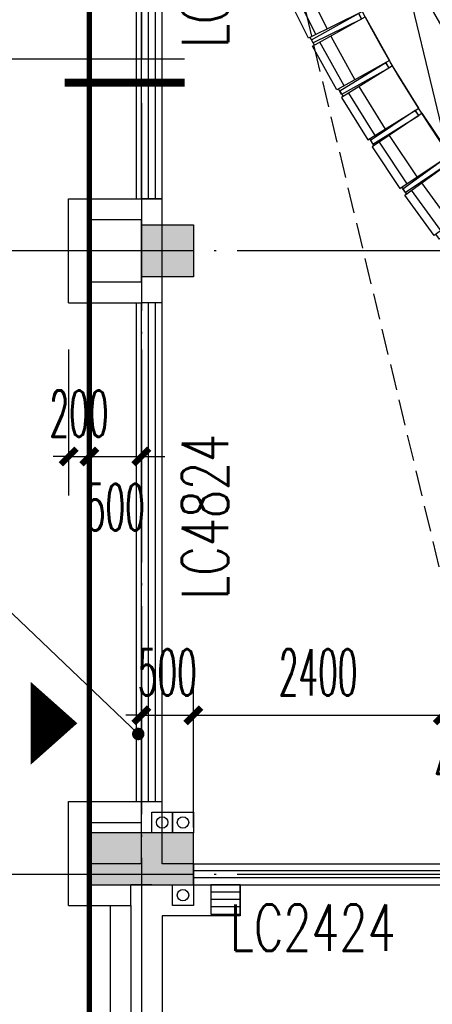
# Model space of a CAD drawing. Extents: x 1779708 to 7299578, y -1121471 to 88434.
# Tile 98 of 100: x 4322397 to 4326366, y -1035993 to -1026521. Entities that reach past the tile are written whole.
import ezdxf

# ---------------------------------------------------------------- set-up
doc = ezdxf.new("R2010")
doc.units = 0
doc.header["$LTSCALE"] = 1000
doc.header["$MEASUREMENT"] = 0
doc.linetypes.add('DASH', pattern=[0.35, 0.25, -0.1])
doc.linetypes.add('DOTE', pattern=[2.42, 2, -0.2, 0.02, -0.2])
doc.layers.get('0').update_dxf_attribs({"linetype": 'CONTINUOUS'})
doc.layers.get('Defpoints').update_dxf_attribs({"linetype": 'CONTINUOUS'})
for name, color, linetype in [('11111111111111111111111111111', 50, 'DASH'), ('6', 9, 'CONTINUOUS'), ('DIM_IDEN', 3, 'CONTINUOUS'), ('DIM_LEAD', 3, 'CONTINUOUS'), ('DIM_污水', 3, 'CONTINUOUS'), ('DOTE', 1, 'DOTE'), ('EQUIP_地漏', 7, 'CONTINUOUS'), ('FUR', 9, 'CONTINUOUS'), ('GGSignatureLayer', 7, 'CONTINUOUS'), ('P_PS_DIM', 1, 'CONTINUOUS'), ('PUB_DIM', 3, 'CONTINUOUS'), ('PUB_TEXT', 7, 'CONTINUOUS'), ('S-疏散线', 6, 'CONTINUOUS'), ('WALL', 255, 'CONTINUOUS'), ('WINDOW', 2, 'CONTINUOUS'), ('WINDOW_TEXT', 7, 'CONTINUOUS'), ('墙柱', 2, 'CONTINUOUS'), ('室外构件', 4, 'CONTINUOUS'), ('建筑', 31, 'CONTINUOUS'), ('栏杆', 6, 'CONTINUOUS'), ('看线', 3, 'CONTINUOUS')]:
    doc.layers.add(name, color=color, linetype=linetype)
doc.styles.add('_TCH_DIM', font='SIMPLEX.shx', dxfattribs={"width": 0.7, "bigfont": 'GBCBIG.shx'})
doc.styles.add('_TCH_DIM_T3', font='SIMPLEX.shx', dxfattribs={"width": 0.494118, "bigfont": 'GBCBIG.shx'})
doc.styles.add('_TCH_WINDOW', font='SIMPLEX', dxfattribs={"height": 3.5, "bigfont": 'GBCBIG'})
doc.dimstyles.new('_TCH_ARCH&&150', dxfattribs={"dimtxt": 446.25, "dimasz": 150, "dimexe": 375, "dimexo": 450, "dimgap": 189.375, "dimtad": 1, "dimdec": 0, "dimzin": 0, "dimdsep": 46, "dimtxsty": '_TCH_DIM_T3', "dimblk": 'ARCHTICK', "dimcen": 0.09, "dimdle": 225, "dimclrt": 7, "dimazin": 2, "dimtfac": 1, "dimtdec": 0, "dimtix": 1, "dimtmove": 2, "dimatfit": 3, "dimfxl": 250, "dimtolj": 1, "dimtzin": 0, "dimarcsym": 0})

# ---------------------------------------------------------------- blocks, each defined once
blk = doc.blocks.new('A$C159220C3')
at = {"layer": 'DOTE'}
for p, q in [((9200, 149200), (9200, 7200)), ((9700, 149200), (9700, 7200)), ((34400, 41300), (7200, 41300)), ((34400, 35300), (7200, 35300))]:
    blk.add_line(p, q, dxfattribs=at)
blk = doc.blocks.new('A$C03912FE3')
at = {"layer": '6'}
for p, q in [((540, 600), (20, 600)), ((20, 600), (20, 540)), ((540, 540), (540, 600)), ((0, 540), (0, 60)), ((580, 540), (0, 540)), ((80, 540), (80, 60)), ((200, 60), (200, 540)), ((580, 60), (580, 540)), ((0, 60), (580, 60)), ((20, 60), (20, 0)), ((20, 0), (540, 0)), ((540, 0), (540, 60))]:
    blk.add_line(p, q, dxfattribs=at)
blk = doc.blocks.new('JAKAKAGAG')
at = {"layer": '6', "color": 9}
for p, rotation in [((4326065.8, -955526.8), 324.0220936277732), ((4325184.9, -956962.4), 330.9369286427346), ((4324935.3, -957470.7), 333.7108858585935)]:
    blk.add_blockref('A$C03912FE3', p, dxfattribs=dict(at, rotation=rotation))
at = {"layer": '6', "color": 9, "xscale": -1}
for p, rotation in [((4326088.3, -955493.2), 146.0925325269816), ((4325776.2, -955957.6), 148.1629714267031)]:
    blk.add_blockref('A$C03912FE3', p, dxfattribs=dict(at, rotation=rotation))
blk = doc.blocks.new('a1')
at = {"layer": '11111111111111111111111111111'}
for p, q in [((59122, 49135.6), (59122, 48935.6)), ((59322, 49135.6), (59122, 49135.6)), ((59322, 48935.6), (59322, 49135.6)), ((59122, 48935.6), (59322, 48935.6))]:
    blk.add_line(p, q, dxfattribs=at)
blk = doc.blocks.new('$TwtSys$00000137')
at = {"color": 7}
for p, q in [((-46.875, -93.75), (-46.875, 93.75)), ((0, -93.75), (0, 93.75)), ((46.875, -93.75), (46.875, 93.75))]:
    blk.add_line(p, q, dxfattribs=at)
blk.add_lwpolyline([(-93.75, -93.75), (93.75, -93.75), (93.75, 93.75), (-93.75, 93.75)], close=True, dxfattribs=at)
blk = doc.blocks.new('$WINLIB2D$00000001')
at = {"color": 0}
for points in [[(-0.5, 0.5), (-0.5, -0.5)], [(-0.5, 0.5), (0.5, 0.5)], [(0.5, -0.5), (0.5, 0.5)], [(0.5, 0.1667), (-0.5, 0.1667)], [(0.5, -0.1667), (-0.5, -0.1667)], [(-0.5, -0.5), (0.5, -0.5)]]:
    blk.add_lwpolyline(points, dxfattribs=at)
blk = doc.blocks.new('_ArchTick')
at = {"color": 0, "linetype": 'ByBlock', "const_width": 0.4}
blk.add_lwpolyline([(-0.5, -0.5), (0.5, 0.5)], dxfattribs=at)
blk = doc.blocks.new('*D5344')
at = {"layer": 'Defpoints', "color": 0, "transparency": 16777216}
for p in [(4324067.1, -1033213), (4323567.1, -1034743.3), (4324067.1, -1034743.3)]:
    blk.add_point(p, dxfattribs=at)
at = {"layer": 'PUB_DIM', "color": 0, "lineweight": -2, "transparency": 16777216}
for p, q in [((4323567.1, -1034293.3), (4323567.1, -1032838)), ((4324067.1, -1034293.3), (4324067.1, -1032838)), ((4323567.1, -1033213), (4323417.1, -1033213)), ((4323567.1, -1033213), (4324067.1, -1033213)), ((4324067.1, -1033213), (4324217.1, -1033213))]:
    blk.add_line(p, q, dxfattribs=at)
at = {"layer": 'PUB_DIM', "color": 0, "lineweight": -2, "transparency": 16777216, "xscale": 150, "yscale": 150, "zscale": 150}
blk.add_blockref('_ArchTick', (4323567.1, -1033213), dxfattribs=at)
at = {"layer": 'PUB_DIM', "color": 0, "lineweight": -2, "transparency": 16777216, "xscale": 150, "yscale": 150, "zscale": 150, "rotation": 180}
blk.add_blockref('_ArchTick', (4324067.1, -1033213), dxfattribs=at)
at = {"layer": 'PUB_DIM', "color": 7, "transparency": 16777216, "insert": (4323817.1, -1032800.5), "char_height": 446.25, "attachment_point": 5, "style": '_TCH_DIM_T3'}
blk.add_mtext('\\A1;500', dxfattribs=at)
blk = doc.blocks.new('*D5345')
at = {"layer": 'Defpoints', "color": 0, "transparency": 16777216}
for p in [(4326467.1, -1033213), (4324067.1, -1034743.3), (4326467.1, -1034743.3)]:
    blk.add_point(p, dxfattribs=at)
at = {"layer": 'PUB_DIM', "color": 0, "lineweight": -2, "transparency": 16777216}
for p, q in [((4324067.1, -1034293.3), (4324067.1, -1032838)), ((4326467.1, -1034293.3), (4326467.1, -1032838)), ((4323842.1, -1033213), (4326692.1, -1033213))]:
    blk.add_line(p, q, dxfattribs=at)
at = {"layer": 'PUB_DIM', "color": 0, "lineweight": -2, "transparency": 16777216, "xscale": 150, "yscale": 150, "zscale": 150, "rotation": 180}
blk.add_blockref('_ArchTick', (4324067.1, -1033213), dxfattribs=at)
at = {"layer": 'PUB_DIM', "color": 0, "lineweight": -2, "transparency": 16777216, "xscale": 150, "yscale": 150, "zscale": 150}
blk.add_blockref('_ArchTick', (4326467.1, -1033213), dxfattribs=at)
at = {"layer": 'PUB_DIM', "color": 7, "transparency": 16777216, "insert": (4325267.1, -1032800.5), "char_height": 446.25, "attachment_point": 5, "style": '_TCH_DIM_T3'}
blk.add_mtext('\\A1;2400', dxfattribs=at)
blk = doc.blocks.new('*D5346')
at = {"layer": 'Defpoints', "color": 0, "transparency": 16777216}
for p in [(4326867.1, -1033213), (4326467.1, -1034743.3), (4326867.1, -1034743.3)]:
    blk.add_point(p, dxfattribs=at)
at = {"layer": 'PUB_DIM', "color": 0, "lineweight": -2, "transparency": 16777216}
for p, q in [((4326467.1, -1034293.3), (4326467.1, -1032838)), ((4326867.1, -1034293.3), (4326867.1, -1032838)), ((4326242.1, -1033213), (4327092.1, -1033213))]:
    blk.add_line(p, q, dxfattribs=at)
at = {"layer": 'PUB_DIM', "color": 0, "lineweight": -2, "transparency": 16777216, "xscale": 150, "yscale": 150, "zscale": 150, "rotation": 180}
blk.add_blockref('_ArchTick', (4326467.1, -1033213), dxfattribs=at)
at = {"layer": 'PUB_DIM', "color": 0, "lineweight": -2, "transparency": 16777216, "xscale": 150, "yscale": 150, "zscale": 150}
blk.add_blockref('_ArchTick', (4326867.1, -1033213), dxfattribs=at)
at = {"layer": 'PUB_DIM', "color": 7, "transparency": 16777216, "insert": (4326667.1, -1033700.5), "char_height": 446.25, "attachment_point": 5, "style": '_TCH_DIM_T3'}
blk.add_mtext('\\A1;400', dxfattribs=at)
blk = doc.blocks.new('*D5407')
at = {"layer": 'Defpoints', "color": 0, "transparency": 16777216}
for p in [(4322867.1, -1029243.3), (4323067.1, -1029243.3), (4323067.1, -1030723.3)]:
    blk.add_point(p, dxfattribs=at)
at = {"layer": 'PUB_DIM', "color": 0, "lineweight": -2, "transparency": 16777216}
for p, q in [((4322867.1, -1029693.3), (4322867.1, -1031098.3)), ((4323067.1, -1029693.3), (4323067.1, -1031098.3)), ((4322867.1, -1030723.3), (4322717.1, -1030723.3)), ((4322867.1, -1030723.3), (4323067.1, -1030723.3)), ((4323067.1, -1030723.3), (4323217.1, -1030723.3))]:
    blk.add_line(p, q, dxfattribs=at)
at = {"layer": 'PUB_DIM', "color": 0, "lineweight": -2, "transparency": 16777216, "xscale": 150, "yscale": 150, "zscale": 150}
blk.add_blockref('_ArchTick', (4322867.1, -1030723.3), dxfattribs=at)
at = {"layer": 'PUB_DIM', "color": 0, "lineweight": -2, "transparency": 16777216, "xscale": 150, "yscale": 150, "zscale": 150, "rotation": 180}
blk.add_blockref('_ArchTick', (4323067.1, -1030723.3), dxfattribs=at)
at = {"layer": 'PUB_DIM', "color": 7, "transparency": 16777216, "insert": (4322967.1, -1030310.8), "char_height": 446.25, "attachment_point": 5, "style": '_TCH_DIM_T3'}
blk.add_mtext('\\A1;200', dxfattribs=at)
blk = doc.blocks.new('*D5408')
at = {"layer": 'Defpoints', "color": 0, "transparency": 16777216}
for p in [(4323067.1, -1029243.3), (4323567.1, -1029243.3), (4323567.1, -1030723.3)]:
    blk.add_point(p, dxfattribs=at)
at = {"layer": 'PUB_DIM', "color": 0, "lineweight": -2, "transparency": 16777216}
for p, q in [((4323067.1, -1029693.3), (4323067.1, -1031098.3)), ((4323567.1, -1029693.3), (4323567.1, -1031098.3)), ((4322842.1, -1030723.3), (4323792.1, -1030723.3))]:
    blk.add_line(p, q, dxfattribs=at)
at = {"layer": 'PUB_DIM', "color": 0, "lineweight": -2, "transparency": 16777216, "xscale": 150, "yscale": 150, "zscale": 150, "rotation": 180}
blk.add_blockref('_ArchTick', (4323067.1, -1030723.3), dxfattribs=at)
at = {"layer": 'PUB_DIM', "color": 0, "lineweight": -2, "transparency": 16777216, "xscale": 150, "yscale": 150, "zscale": 150}
blk.add_blockref('_ArchTick', (4323567.1, -1030723.3), dxfattribs=at)
at = {"layer": 'PUB_DIM', "color": 7, "transparency": 16777216, "insert": (4323317.1, -1031210.8), "char_height": 446.25, "attachment_point": 5, "style": '_TCH_DIM_T3'}
blk.add_mtext('\\A1;500', dxfattribs=at)

msp = doc.modelspace()

# ---------------------------------------------------------------- hatches: boundary and pattern name
at = {"layer": '墙柱'}
h = msp.add_hatch(color=256, dxfattribs=at)
h.paths.add_polyline_path([(4323067.1, -1009843.3), (4324067.1, -1009843.3), (4324067.1, -1010343.3), (4323067.1, -1010343.3)])
h.paths.add_polyline_path([(4323067.1, -1016093.3), (4324067.1, -1016093.3), (4324067.1, -1016593.3), (4323067.1, -1016593.3)])
h.paths.add_polyline_path([(4323067.1, -1022643.3), (4324067.1, -1022643.3), (4324067.1, -1023143.3), (4323067.1, -1023143.3)])
h.paths.add_polyline_path([(4397967.1, -1051543.3), (4398667.1, -1051543.3), (4398667.1, -1051043.3), (4397967.1, -1051043.3)])
h.paths.add_polyline_path([(4347917.1, -1019143.3), (4348617.1, -1019143.3), (4348617.1, -1019643.3), (4347917.1, -1019643.3)])
h.paths.add_polyline_path([(4389917.1, -1051543.3), (4390617.1, -1051543.3), (4390617.1, -1051043.3), (4389917.1, -1051043.3)])
h.paths.add_polyline_path([(4347917.1, -1051543.3), (4348617.1, -1051543.3), (4348617.1, -1051043.3), (4347917.1, -1051043.3)])
h.paths.add_polyline_path([(4323567.1, -1028493.3), (4324067.1, -1028493.3), (4324067.1, -1028993.3), (4323567.1, -1028993.3)])
h.paths.add_polyline_path([(4350197.1, -1045743.3), (4350197.1, -1045443.3), (4349297.1, -1045443.3), (4349297.1, -1045743.3)])
h.paths.add_polyline_path([(4377567.1, -1060843.3), (4378067.1, -1060843.3), (4378067.1, -1060343.3), (4377567.1, -1060343.3)])
h.paths.add_polyline_path([(4339667.1, -1009843.3), (4340167.1, -1009843.3), (4340167.1, -1010343.3), (4339667.1, -1010343.3)])
h.paths.add_polyline_path([(4347967.1, -1009843.3), (4348567.1, -1009843.3), (4348567.1, -1010343.3), (4347967.1, -1010343.3)])
h.paths.add_polyline_path([(4365067.1, -1019043.3), (4365667.1, -1019043.3), (4365667.1, -1019643.3), (4365067.1, -1019643.3)])
h.paths.add_polyline_path([(4381567.1, -1027843.3), (4382167.1, -1027843.3), (4382167.1, -1028443.3), (4381567.1, -1028443.3)])
h.paths.add_polyline_path([(4336067.1, -1015993.3), (4336567.1, -1015993.3), (4336567.1, -1016693.3), (4336067.1, -1016693.3)])
h.paths.add_polyline_path([(4389767.1, -1023743.3), (4390267.1, -1023743.3), (4390267.1, -1024243.3), (4389767.1, -1024243.3)])
h.paths.add_polyline_path([(4339567.1, -1048043.3), (4340167.1, -1048043.3), (4340167.1, -1047543.3), (4339567.1, -1047543.3)])
h.paths.add_polyline_path([(4343767.1, -1041443.3), (4344267.1, -1041443.3), (4344267.1, -1040943.3), (4343767.1, -1040943.3)])
h.paths.add_polyline_path([(4343767.1, -1034843.3), (4344267.1, -1034843.3), (4344267.1, -1034343.3), (4343767.1, -1034343.3)])
h.paths.add_polyline_path([(4336067.1, -1029093.3), (4336567.1, -1029093.3), (4336567.1, -1028393.3), (4336067.1, -1028393.3)])
h.paths.add_polyline_path([(4343767.1, -1022643.3), (4344267.1, -1022643.3), (4344267.1, -1023143.3), (4343767.1, -1023143.3)])
h.paths.add_polyline_path([(4336067.1, -1009843.3), (4336567.1, -1009843.3), (4336567.1, -1010343.3), (4336067.1, -1010343.3)])
h.paths.add_polyline_path([(4377967.1, -1036343.3), (4377467.1, -1036343.3), (4377467.1, -1035843.3), (4377967.1, -1035843.3)])
h.paths.add_polyline_path([(4397967.1, -1019143.3), (4398667.1, -1019143.3), (4398667.1, -1019643.3), (4397967.1, -1019643.3)])
h.paths.add_polyline_path([(4331467.1, -1048043.3), (4331967.1, -1048043.3), (4331967.1, -1047543.3), (4331467.1, -1047543.3)])
h.paths.add_polyline_path([(4389917.1, -1036443.3), (4390617.1, -1036443.3), (4390617.1, -1035843.3), (4389917.1, -1035843.3)])
h.paths.add_polyline_path([(4397967.1, -1035843.3), (4398667.1, -1035843.3), (4398667.1, -1036443.3), (4397967.1, -1036443.3)])
h.paths.add_polyline_path([(4381567.1, -1035843.3), (4382167.1, -1035843.3), (4382167.1, -1036443.3), (4381567.1, -1036443.3)])
h.paths.add_polyline_path([(4389767.1, -1027943.3), (4390267.1, -1027943.3), (4390267.1, -1028443.3), (4389767.1, -1028443.3)])
h.paths.add_polyline_path([(4377467.1, -1027943.3), (4377967.1, -1027943.3), (4377967.1, -1028443.3), (4377467.1, -1028443.3)])
h.paths.add_polyline_path([(4373217.1, -1048043.3), (4373717.1, -1048043.3), (4373717.1, -1047543.3), (4373217.1, -1047543.3)])
h.paths.add_polyline_path([(4369267.1, -1009843.3), (4369767.1, -1009843.3), (4369767.1, -1010343.3), (4369267.1, -1010343.3)])
h.paths.add_polyline_path([(4365567.1, -1022643.3), (4365067.1, -1022643.3), (4365067.1, -1023143.3), (4365567.1, -1023143.3)])
h.paths.add_polyline_path([(4365567.1, -1009843.3), (4365067.1, -1009843.3), (4365067.1, -1010343.3), (4365567.1, -1010343.3)])
h.paths.add_polyline_path([(4347967.1, -1022643.3), (4348467.1, -1022643.3), (4348467.1, -1023143.3), (4347967.1, -1023143.3)])
h.paths.add_polyline_path([(4343767.1, -1028993.3), (4344267.1, -1028993.3), (4344267.1, -1028493.3), (4343767.1, -1028493.3)])
h.paths.add_polyline_path([(4336067.1, -1023343.3), (4336567.1, -1023343.3), (4336567.1, -1022643.3), (4336067.1, -1022643.3)])
h.paths.add_polyline_path([(4339567.1, -1034843.3), (4340167.1, -1034843.3), (4340167.1, -1034343.3), (4339567.1, -1034343.3)])
h.paths.add_polyline_path([(4331167.1, -1034843.3), (4331767.1, -1034843.3), (4331767.1, -1034343.3), (4331167.1, -1034343.3)])
h.paths.add_polyline_path([(4323067.1, -1034843.3), (4324067.1, -1034843.3), (4324067.1, -1034343.3), (4323067.1, -1034343.3)])
h.paths.add_polyline_path([(4339567.1, -1041543.3), (4340167.1, -1041543.3), (4340167.1, -1040943.3), (4339567.1, -1040943.3)])
h.paths.add_polyline_path([(4331467.1, -1041543.3), (4331967.1, -1041543.3), (4331967.1, -1040943.3), (4331467.1, -1040943.3)])
h.paths.add_polyline_path([(4397967.1, -1022343.3), (4398667.1, -1022343.3), (4398667.1, -1022843.3), (4397967.1, -1022843.3)])
h.paths.add_polyline_path([(4398167.1, -1009843.3), (4398667.1, -1009843.3), (4398667.1, -1010343.3), (4398167.1, -1010343.3)])
h.paths.add_polyline_path([(4389917.1, -1018943.3), (4390617.1, -1018943.3), (4390617.1, -1019643.3), (4389917.1, -1019643.3)])
h.paths.add_polyline_path([(4389867.1, -1009843.3), (4390667.1, -1009843.3), (4390667.1, -1010343.3), (4389867.1, -1010343.3)])
h.paths.add_polyline_path([(4381517.1, -1018943.3), (4382217.1, -1018943.3), (4382217.1, -1019643.3), (4381517.1, -1019643.3)])
h.paths.add_polyline_path([(4381567.1, -1009843.3), (4382167.1, -1009843.3), (4382167.1, -1010343.3), (4381567.1, -1010343.3)])
h.paths.add_polyline_path([(4373217.1, -1022643.3), (4373717.1, -1022643.3), (4373717.1, -1023143.3), (4373217.1, -1023143.3)])
h.paths.add_polyline_path([(4373117.1, -1019143.3), (4373817.1, -1019143.3), (4373817.1, -1019643.3), (4373117.1, -1019643.3)])
h.paths.add_polyline_path([(4373217.1, -1009843.3), (4373717.1, -1009843.3), (4373717.1, -1010343.3), (4373217.1, -1010343.3)])
h.paths.add_polyline_path([(4356167.1, -1022643.3), (4356667.1, -1022643.3), (4356667.1, -1023143.3), (4356167.1, -1023143.3)])
h.paths.add_polyline_path([(4356067.1, -1019043.3), (4356667.1, -1019043.3), (4356667.1, -1019643.3), (4356067.1, -1019643.3)])
h.paths.add_polyline_path([(4339567.1, -1019043.3), (4340167.1, -1019043.3), (4340167.1, -1019643.3), (4339567.1, -1019643.3)])
h.paths.add_polyline_path([(4356167.1, -1009843.3), (4356667.1, -1009843.3), (4356667.1, -1010343.3), (4356167.1, -1010343.3)])
h.paths.add_polyline_path([(4389917.1, -1048043.3), (4390617.1, -1048043.3), (4390617.1, -1047443.3), (4389917.1, -1047443.3)])
h.paths.add_polyline_path([(4397967.1, -1060843.3), (4398667.1, -1060843.3), (4398667.1, -1060343.3), (4397967.1, -1060343.3)])
h.paths.add_polyline_path([(4389967.1, -1060843.3), (4390567.1, -1060843.3), (4390567.1, -1060343.3), (4389967.1, -1060343.3)])
h.paths.add_polyline_path([(4381567.1, -1048043.3), (4382167.1, -1048043.3), (4382167.1, -1047443.3), (4381567.1, -1047443.3)])
h.paths.add_polyline_path([(4381517.1, -1051543.3), (4382217.1, -1051543.3), (4382217.1, -1051043.3), (4381517.1, -1051043.3)])
h.paths.add_polyline_path([(4381617.1, -1060843.3), (4382117.1, -1060843.3), (4382117.1, -1060343.3), (4381617.1, -1060343.3)])
h.paths.add_polyline_path([(4373167.1, -1051643.3), (4373767.1, -1051643.3), (4373767.1, -1051043.3), (4373167.1, -1051043.3)])
h.paths.add_polyline_path([(4373167.1, -1060843.3), (4373767.1, -1060843.3), (4373767.1, -1060343.3), (4373167.1, -1060343.3)])
h.paths.add_polyline_path([(4365067.1, -1048043.3), (4365567.1, -1048043.3), (4365567.1, -1047543.3), (4365067.1, -1047543.3)])
h.paths.add_polyline_path([(4365067.1, -1051643.3), (4365667.1, -1051643.3), (4365667.1, -1051043.3), (4365067.1, -1051043.3)])
h.paths.add_polyline_path([(4356167.1, -1048043.3), (4356667.1, -1048043.3), (4356667.1, -1047543.3), (4356167.1, -1047543.3)])
h.paths.add_polyline_path([(4348127.1, -1048043.3), (4348727.1, -1048043.3), (4348727.1, -1047643.3), (4348127.1, -1047643.3)])
h.paths.add_polyline_path([(4356067.1, -1051643.3), (4356667.1, -1051643.3), (4356667.1, -1051043.3), (4356067.1, -1051043.3)])
h.paths.add_polyline_path([(4323067.1, -1048343.3), (4323767.1, -1048343.3), (4323767.1, -1047843.3), (4323067.1, -1047843.3)])
h.paths.add_polyline_path([(4323067.1, -1051543.3), (4323767.1, -1051543.3), (4323767.1, -1051043.3), (4323067.1, -1051043.3)])
h.paths.add_polyline_path([(4331117.1, -1051543.3), (4331817.1, -1051543.3), (4331817.1, -1051043.3), (4331117.1, -1051043.3)])
h.paths.add_polyline_path([(4339567.1, -1051643.3), (4340167.1, -1051643.3), (4340167.1, -1051043.3), (4339567.1, -1051043.3)])
h.paths.add_polyline_path([(4365067.1, -1060843.3), (4365567.1, -1060843.3), (4365567.1, -1060343.3), (4365067.1, -1060343.3)])
h.paths.add_polyline_path([(4356167.1, -1060843.3), (4356667.1, -1060843.3), (4356667.1, -1060343.3), (4356167.1, -1060343.3)])
h.paths.add_polyline_path([(4347967.1, -1060843.3), (4348567.1, -1060843.3), (4348567.1, -1060343.3), (4347967.1, -1060343.3)])
h.paths.add_polyline_path([(4339567.1, -1060843.3), (4340167.1, -1060843.3), (4340167.1, -1060343.3), (4339567.1, -1060343.3)])
h.paths.add_polyline_path([(4331117.1, -1060843.3), (4331817.1, -1060843.3), (4331817.1, -1060343.3), (4331117.1, -1060343.3)])
h.paths.add_polyline_path([(4323067.1, -1060843.3), (4323567.1, -1060843.3), (4323567.1, -1060343.3), (4323067.1, -1060343.3)])
h.paths.add_polyline_path([(4397967.1, -1048043.3), (4398667.1, -1048043.3), (4398667.1, -1047443.3), (4397967.1, -1047443.3)])
h.paths.add_polyline_path([(4323067.1, -973843.3), (4324067.1, -973843.3), (4324067.1, -973343.3), (4323067.1, -973343.3)])
h.paths.add_polyline_path([(4323067.1, -967593.3), (4324067.1, -967593.3), (4324067.1, -967093.3), (4323067.1, -967093.3)])
h.paths.add_polyline_path([(4323067.1, -961043.3), (4324067.1, -961043.3), (4324067.1, -960543.3), (4323067.1, -960543.3)])
h.paths.add_polyline_path([(4397967.1, -932143.3), (4398667.1, -932143.3), (4398667.1, -932643.3), (4397967.1, -932643.3)])
h.paths.add_polyline_path([(4347917.1, -964543.3), (4348617.1, -964543.3), (4348617.1, -964043.3), (4347917.1, -964043.3)])
h.paths.add_polyline_path([(4389917.1, -932143.3), (4390617.1, -932143.3), (4390617.1, -932643.3), (4389917.1, -932643.3)])
h.paths.add_polyline_path([(4347917.1, -932143.3), (4348617.1, -932143.3), (4348617.1, -932643.3), (4347917.1, -932643.3)])
h.paths.add_polyline_path([(4323567.1, -955193.3), (4324067.1, -955193.3), (4324067.1, -954693.3), (4323567.1, -954693.3)])
h.paths.add_polyline_path([(4350197.1, -937943.3), (4350197.1, -938243.3), (4349297.1, -938243.3), (4349297.1, -937943.3)])
h.paths.add_polyline_path([(4377567.1, -922843.3), (4378067.1, -922843.3), (4378067.1, -923343.3), (4377567.1, -923343.3)])
h.paths.add_polyline_path([(4339667.1, -973843.3), (4340167.1, -973843.3), (4340167.1, -973343.3), (4339667.1, -973343.3)])
h.paths.add_polyline_path([(4347967.1, -973843.3), (4348567.1, -973843.3), (4348567.1, -973343.3), (4347967.1, -973343.3)])
h.paths.add_polyline_path([(4365067.1, -964643.3), (4365667.1, -964643.3), (4365667.1, -964043.3), (4365067.1, -964043.3)])
h.paths.add_polyline_path([(4381567.1, -955843.3), (4382167.1, -955843.3), (4382167.1, -955243.3), (4381567.1, -955243.3)])
h.paths.add_polyline_path([(4336067.1, -967693.3), (4336567.1, -967693.3), (4336567.1, -966993.3), (4336067.1, -966993.3)])
h.paths.add_polyline_path([(4389767.1, -959943.3), (4390267.1, -959943.3), (4390267.1, -959443.3), (4389767.1, -959443.3)])
h.paths.add_polyline_path([(4339567.1, -935643.3), (4340167.1, -935643.3), (4340167.1, -936143.3), (4339567.1, -936143.3)])
h.paths.add_polyline_path([(4343767.1, -942243.3), (4344267.1, -942243.3), (4344267.1, -942743.3), (4343767.1, -942743.3)])
h.paths.add_polyline_path([(4343767.1, -948843.3), (4344267.1, -948843.3), (4344267.1, -949343.3), (4343767.1, -949343.3)])
h.paths.add_polyline_path([(4336067.1, -954593.3), (4336567.1, -954593.3), (4336567.1, -955293.3), (4336067.1, -955293.3)])
h.paths.add_polyline_path([(4343767.1, -961043.3), (4344267.1, -961043.3), (4344267.1, -960543.3), (4343767.1, -960543.3)])
h.paths.add_polyline_path([(4336067.1, -973843.3), (4336567.1, -973843.3), (4336567.1, -973343.3), (4336067.1, -973343.3)])
h.paths.add_polyline_path([(4377967.1, -947343.3), (4377467.1, -947343.3), (4377467.1, -947843.3), (4377967.1, -947843.3)])
h.paths.add_polyline_path([(4397967.1, -964543.3), (4398667.1, -964543.3), (4398667.1, -964043.3), (4397967.1, -964043.3)])
h.paths.add_polyline_path([(4331467.1, -935643.3), (4331967.1, -935643.3), (4331967.1, -936143.3), (4331467.1, -936143.3)])
h.paths.add_polyline_path([(4389917.1, -947243.3), (4390617.1, -947243.3), (4390617.1, -947843.3), (4389917.1, -947843.3)])
h.paths.add_polyline_path([(4397967.1, -947843.3), (4398667.1, -947843.3), (4398667.1, -947243.3), (4397967.1, -947243.3)])
h.paths.add_polyline_path([(4381567.1, -947843.3), (4382167.1, -947843.3), (4382167.1, -947243.3), (4381567.1, -947243.3)])
h.paths.add_polyline_path([(4389767.1, -955743.3), (4390267.1, -955743.3), (4390267.1, -955243.3), (4389767.1, -955243.3)])
h.paths.add_polyline_path([(4377467.1, -955743.3), (4377967.1, -955743.3), (4377967.1, -955243.3), (4377467.1, -955243.3)])
h.paths.add_polyline_path([(4373217.1, -935643.3), (4373717.1, -935643.3), (4373717.1, -936143.3), (4373217.1, -936143.3)])
h.paths.add_polyline_path([(4369267.1, -973843.3), (4369767.1, -973843.3), (4369767.1, -973343.3), (4369267.1, -973343.3)])
h.paths.add_polyline_path([(4365567.1, -961043.3), (4365067.1, -961043.3), (4365067.1, -960543.3), (4365567.1, -960543.3)])
h.paths.add_polyline_path([(4365567.1, -973843.3), (4365067.1, -973843.3), (4365067.1, -973343.3), (4365567.1, -973343.3)])
h.paths.add_polyline_path([(4347967.1, -961043.3), (4348467.1, -961043.3), (4348467.1, -960543.3), (4347967.1, -960543.3)])
h.paths.add_polyline_path([(4343767.1, -954693.3), (4344267.1, -954693.3), (4344267.1, -955193.3), (4343767.1, -955193.3)])
h.paths.add_polyline_path([(4336067.1, -960343.3), (4336567.1, -960343.3), (4336567.1, -961043.3), (4336067.1, -961043.3)])
h.paths.add_polyline_path([(4339567.1, -948843.3), (4340167.1, -948843.3), (4340167.1, -949343.3), (4339567.1, -949343.3)])
h.paths.add_polyline_path([(4331167.1, -948843.3), (4331767.1, -948843.3), (4331767.1, -949343.3), (4331167.1, -949343.3)])
h.paths.add_polyline_path([(4323067.1, -948843.3), (4324067.1, -948843.3), (4324067.1, -949343.3), (4323067.1, -949343.3)])
h.paths.add_polyline_path([(4339567.1, -942143.3), (4340167.1, -942143.3), (4340167.1, -942743.3), (4339567.1, -942743.3)])
h.paths.add_polyline_path([(4331467.1, -942143.3), (4331967.1, -942143.3), (4331967.1, -942743.3), (4331467.1, -942743.3)])
h.paths.add_polyline_path([(4397967.1, -961343.3), (4398667.1, -961343.3), (4398667.1, -960843.3), (4397967.1, -960843.3)])
h.paths.add_polyline_path([(4398167.1, -973843.3), (4398667.1, -973843.3), (4398667.1, -973343.3), (4398167.1, -973343.3)])
h.paths.add_polyline_path([(4389917.1, -964743.3), (4390617.1, -964743.3), (4390617.1, -964043.3), (4389917.1, -964043.3)])
h.paths.add_polyline_path([(4389867.1, -973843.3), (4390667.1, -973843.3), (4390667.1, -973343.3), (4389867.1, -973343.3)])
h.paths.add_polyline_path([(4381517.1, -964743.3), (4382217.1, -964743.3), (4382217.1, -964043.3), (4381517.1, -964043.3)])
h.paths.add_polyline_path([(4381567.1, -973843.3), (4382167.1, -973843.3), (4382167.1, -973343.3), (4381567.1, -973343.3)])
h.paths.add_polyline_path([(4373217.1, -961043.3), (4373717.1, -961043.3), (4373717.1, -960543.3), (4373217.1, -960543.3)])
h.paths.add_polyline_path([(4373117.1, -964543.3), (4373817.1, -964543.3), (4373817.1, -964043.3), (4373117.1, -964043.3)])
h.paths.add_polyline_path([(4373217.1, -973843.3), (4373717.1, -973843.3), (4373717.1, -973343.3), (4373217.1, -973343.3)])
h.paths.add_polyline_path([(4356167.1, -961043.3), (4356667.1, -961043.3), (4356667.1, -960543.3), (4356167.1, -960543.3)])
h.paths.add_polyline_path([(4356067.1, -964643.3), (4356667.1, -964643.3), (4356667.1, -964043.3), (4356067.1, -964043.3)])
h.paths.add_polyline_path([(4339567.1, -964643.3), (4340167.1, -964643.3), (4340167.1, -964043.3), (4339567.1, -964043.3)])
h.paths.add_polyline_path([(4356167.1, -973843.3), (4356667.1, -973843.3), (4356667.1, -973343.3), (4356167.1, -973343.3)])
h.paths.add_polyline_path([(4389917.1, -935643.3), (4390617.1, -935643.3), (4390617.1, -936243.3), (4389917.1, -936243.3)])
h.paths.add_polyline_path([(4397967.1, -922843.3), (4398667.1, -922843.3), (4398667.1, -923343.3), (4397967.1, -923343.3)])
h.paths.add_polyline_path([(4389967.1, -922843.3), (4390567.1, -922843.3), (4390567.1, -923343.3), (4389967.1, -923343.3)])
h.paths.add_polyline_path([(4381567.1, -935643.3), (4382167.1, -935643.3), (4382167.1, -936243.3), (4381567.1, -936243.3)])
h.paths.add_polyline_path([(4381517.1, -932143.3), (4382217.1, -932143.3), (4382217.1, -932643.3), (4381517.1, -932643.3)])
h.paths.add_polyline_path([(4381617.1, -922843.3), (4382117.1, -922843.3), (4382117.1, -923343.3), (4381617.1, -923343.3)])
h.paths.add_polyline_path([(4373167.1, -932043.3), (4373767.1, -932043.3), (4373767.1, -932643.3), (4373167.1, -932643.3)])
h.paths.add_polyline_path([(4373167.1, -922843.3), (4373767.1, -922843.3), (4373767.1, -923343.3), (4373167.1, -923343.3)])
h.paths.add_polyline_path([(4365067.1, -935643.3), (4365567.1, -935643.3), (4365567.1, -936143.3), (4365067.1, -936143.3)])
h.paths.add_polyline_path([(4365067.1, -932043.3), (4365667.1, -932043.3), (4365667.1, -932643.3), (4365067.1, -932643.3)])
h.paths.add_polyline_path([(4356167.1, -935643.3), (4356667.1, -935643.3), (4356667.1, -936143.3), (4356167.1, -936143.3)])
h.paths.add_polyline_path([(4348127.1, -935643.3), (4348727.1, -935643.3), (4348727.1, -936043.3), (4348127.1, -936043.3)])
h.paths.add_polyline_path([(4356067.1, -932043.3), (4356667.1, -932043.3), (4356667.1, -932643.3), (4356067.1, -932643.3)])
h.paths.add_polyline_path([(4323067.1, -935343.3), (4323767.1, -935343.3), (4323767.1, -935843.3), (4323067.1, -935843.3)])
h.paths.add_polyline_path([(4323067.1, -932143.3), (4323767.1, -932143.3), (4323767.1, -932643.3), (4323067.1, -932643.3)])
h.paths.add_polyline_path([(4331117.1, -932143.3), (4331817.1, -932143.3), (4331817.1, -932643.3), (4331117.1, -932643.3)])
h.paths.add_polyline_path([(4339567.1, -932043.3), (4340167.1, -932043.3), (4340167.1, -932643.3), (4339567.1, -932643.3)])
h.paths.add_polyline_path([(4365067.1, -922843.3), (4365567.1, -922843.3), (4365567.1, -923343.3), (4365067.1, -923343.3)])
h.paths.add_polyline_path([(4356167.1, -922843.3), (4356667.1, -922843.3), (4356667.1, -923343.3), (4356167.1, -923343.3)])
h.paths.add_polyline_path([(4347967.1, -922843.3), (4348567.1, -922843.3), (4348567.1, -923343.3), (4347967.1, -923343.3)])
h.paths.add_polyline_path([(4339567.1, -922843.3), (4340167.1, -922843.3), (4340167.1, -923343.3), (4339567.1, -923343.3)])
h.paths.add_polyline_path([(4331117.1, -922843.3), (4331817.1, -922843.3), (4331817.1, -923343.3), (4331117.1, -923343.3)])
h.paths.add_polyline_path([(4323067.1, -922843.3), (4323567.1, -922843.3), (4323567.1, -923343.3), (4323067.1, -923343.3)])
h.paths.add_polyline_path([(4397967.1, -935643.3), (4398667.1, -935643.3), (4398667.1, -936243.3), (4397967.1, -936243.3)])

# ---------------------------------------------------------------- linework, layer by layer
at = {"layer": 'DIM_IDEN'}
msp.add_line((4323982.7, -1026902.1), (4314616.7, -1026902.1), dxfattribs=at)
at = {"layer": 'DIM_IDEN', "const_width": 75}
msp.add_lwpolyline([(4323982.7, -1027127.1), (4322830, -1027127.1)], dxfattribs=at)
at = {"layer": 'DIM_LEAD'}
msp.add_line((4323537.1, -1033392.5), (4321941.2, -1031869.2), dxfattribs=at)
at = {"layer": 'DIM_LEAD', "const_width": 60}
msp.add_lwpolyline([(4323558.8, -1033413.2, 1), (4323515.4, -1033371.8, 1)], format="xyb", close=True, dxfattribs=at)
at = {"layer": 'DIM_污水', "color": 3}
for centre in [(4323767.1, -1034243.3), (4323967.1, -1034243.3), (4323967.1, -1034943.3)]:
    msp.add_circle(centre, 55, dxfattribs=at)
at = {"layer": 'FUR', "color": 9}
for points in [[(4329367.1, -1030717.5, -0.506242), (4329367.1, -1010569.1, -0.506242)], [(4329367.1, -1029962.6, -0.482867), (4329367.1, -1011324, -0.482867)], [(4331367.1, -1030111.7, -0.55948), (4330767.1, -1011543.3, -0.55948)]]:
    msp.add_lwpolyline(points, format="xyb", dxfattribs=at)
at = {"layer": 'GGSignatureLayer'}
msp.add_lwpolyline([(4322951.1, -1033289.6, 0, 800, 0), (4322501.3, -1033289.6, 800, 800, 0)], format="xyseb", dxfattribs=at)
at = {"layer": 'S-疏散线', "linetype": 'DASH'}
msp.add_line((4323267.1, -1018607.4), (4326767.1, -1033193.3), dxfattribs=at)
at = {"layer": 'WALL'}
for p, q in [((4322867.1, -1029243.3), (4322867.1, -1028243.3)), ((4322867.1, -1028243.3), (4323567.1, -1028243.3)), ((4323767.1, -1028243.3), (4323567.1, -1028243.3)), ((4323767.1, -1028343.3), (4323767.1, -1028243.3)), ((4323767.1, -1029143.3), (4323767.1, -1028343.3)), ((4323067.1, -1029043.3), (4323067.1, -1028443.3)), ((4323067.1, -1028443.3), (4323567.1, -1028443.3)), ((4323567.1, -1029043.3), (4323567.1, -1028443.3)), ((4323067.1, -1029043.3), (4323567.1, -1029043.3)), ((4323767.1, -1030343.3), (4323767.1, -1029143.3)), ((4322867.1, -1029243.3), (4323567.1, -1029243.3)), ((4323567.1, -1030343.3), (4323567.1, -1029243.3)), ((4323567.1, -1031143.3), (4323567.1, -1030343.3)), ((4323767.1, -1031143.3), (4323767.1, -1030343.3)), ((4323567.1, -1034043.3), (4323567.1, -1031143.3)), ((4323767.1, -1034143.3), (4323767.1, -1031143.3)), ((4322867.1, -1034043.3), (4323567.1, -1034043.3)), ((4322867.1, -1034743.3), (4322867.1, -1034043.3)), ((4323767.1, -1034643.3), (4323767.1, -1034143.3)), ((4323067.1, -1034243.3), (4323567.1, -1034243.3)), ((4323067.1, -1034643.3), (4323067.1, -1034243.3)), ((4323567.1, -1034643.3), (4323567.1, -1034243.3)), ((4323567.1, -1034643.3), (4323067.1, -1034643.3)), ((4324067.1, -1034643.3), (4323767.1, -1034643.3)), ((4324067.1, -1034843.3), (4324067.1, -1034643.3)), ((4322867.1, -1035043.3), (4322867.1, -1034743.3)), ((4323467.1, -1035043.3), (4323467.1, -1034843.3)), ((4323667.1, -1034843.3), (4323467.1, -1034843.3)), ((4323667.1, -1034843.3), (4324067.1, -1034843.3)), ((4322867.1, -1035043.3), (4323467.1, -1035043.3))]:
    msp.add_line(p, q, dxfattribs=at)
at = {"layer": '墙柱'}
for points in [[(4323567.1, -1028493.3), (4324067.1, -1028493.3), (4324067.1, -1028993.3), (4323567.1, -1028993.3)], [(4323067.1, -1034843.3), (4324067.1, -1034843.3), (4324067.1, -1034343.3), (4323067.1, -1034343.3)]]:
    msp.add_lwpolyline(points, close=True, dxfattribs=at)
at = {"layer": '室外构件'}
msp.add_lwpolyline([(4324517.9, -1034843.3), (4324517.9, -1035143.3), (4323767.1, -1035143.3), (4323767.1, -1047843.3)], dxfattribs=at)
at = {"layer": '建筑', "color": 170, "linetype": 'DASH', "const_width": 50, "flags": 128}
msp.add_lwpolyline([(4339967.1, -1060843.3), (4323067.1, -1060843.3), (4323067.1, -1009843.3), (4339967.1, -1009843.3)], close=True, dxfattribs=at)
at = {"layer": '栏杆'}
for p, q in [((4323267.1, -1035043.3), (4323267.1, -1040743.3)), ((4323467.1, -1035043.3), (4323467.1, -1047343.3))]:
    msp.add_line(p, q, dxfattribs=at)
at = {"layer": '看线', "color": 190}
msp.add_line((4323067.1, -1035043.3), (4323067.1, -1040743.3), dxfattribs=at)
for points in [[(4323067.1, -1023643.3), (4323067.1, -1023643.3), (4323067.1, -1028243.3)], [(4323517.1, -1023643.3), (4323517.1, -1023643.3), (4323517.1, -1028243.3)], [(4323067.1, -1029243.3), (4323067.1, -1029243.3), (4323067.1, -1034043.3)], [(4323517.1, -1029243.3), (4323517.1, -1029243.3), (4323517.1, -1034043.3)]]:
    msp.add_lwpolyline(points, dxfattribs=at)

# ---------------------------------------------------------------- block references
at = {"layer": '6', "xscale": -1, "rotation": 180}
msp.add_blockref('JAKAKAGAG', (0, -1983686.6), dxfattribs=at)
at = {"layer": 'EQUIP_地漏', "xscale": 1.5, "yscale": 1.5, "zscale": 1.5, "rotation": 90}
msp.add_blockref('$TwtSys$00000137', (4324377.3, -1034983.9), dxfattribs=at)
at = {"layer": 'P_PS_DIM', "color": 3, "xscale": -1}
for p in [(4382989.1, -1083278.9), (4383189.1, -1083278.9), (4383189.1, -1083978.9)]:
    msp.add_blockref('a1', p, dxfattribs=at)
at = {"layer": 'WINDOW'}
ref = msp.add_blockref('$WINLIB2D$00000001', (4323667.1, -1025943.3), dxfattribs=dict(at, xscale=4600, yscale=200, zscale=4600, rotation=90))
ref.add_attrib('A', 'LC4624', (4324402.7, -1026790.8), dxfattribs={"layer": 'WINDOW_TEXT', "height": 446.25, "rotation": 90, "style": '_TCH_WINDOW', "width": 0.705882})
ref = msp.add_blockref('$WINLIB2D$00000001', (4323667.1, -1031643.3), dxfattribs=dict(at, xscale=4800, yscale=200, zscale=4800, rotation=90))
ref.add_attrib('A', 'LC4824', (4324402.7, -1032099.5), dxfattribs={"layer": 'WINDOW_TEXT', "height": 446.25, "rotation": 90, "style": '_TCH_WINDOW', "width": 0.705882})
ref = msp.add_blockref('$WINLIB2D$00000001', (4325267.1, -1034743.3), dxfattribs=dict(at, xscale=-2400, yscale=-200, zscale=-2400, rotation=180))
ref.add_attrib('A', 'LC2424', (4324419.6, -1035478.9), dxfattribs={"layer": 'WINDOW_TEXT', "height": 446.25, "style": '_TCH_WINDOW', "width": 0.705882})
at = {"layer": '室外构件'}
msp.add_blockref('A$C159220C3', (4313867.1, -1070043.3), dxfattribs=at)

# ---------------------------------------------------------------- texts
at = {"layer": 'PUB_TEXT', "color": 7, "style": '_TCH_DIM', "width": 0.7}
msp.add_text('消防救援窗口', height=506.38, dxfattribs=at).set_placement((4319985, -1031678.2))

# ---------------------------------------------------------------- dimensions: what is measured, and where the dimension line sits
at = {"layer": 'PUB_DIM'}
msp.add_aligned_dim(p1=(4323267.1, -1018607.4), p2=(4326767.1, -1033193.3), distance=1009.9, dimstyle='_TCH_ARCH&&150', dxfattribs=at).render()
for p1, p2, distance, picture, middle in [((4322867.1, -1029243.3), (4323067.1, -1029243.3), -1480, '*D5407', (4322967.1, -1030310.8)), ((4323567.1, -1034743.3), (4324067.1, -1034743.3), 1530.3, '*D5344', (4323817.1, -1032800.5)), ((4324067.1, -1034743.3), (4326467.1, -1034743.3), 1530.3, '*D5345', (4325267.1, -1032800.5))]:
    dim = msp.add_aligned_dim(p1=p1, p2=p2, distance=distance, dimstyle='_TCH_ARCH&&150', dxfattribs=at)
    dim.commit()
    dim.dimension.update_dxf_attribs({"geometry": picture, "text_midpoint": middle})
for base, p1, p2, picture, middle in [((4323567.1, -1030723.3), (4323067.1, -1029243.3), (4323567.1, -1029243.3), '*D5408', (4323317.1, -1031210.8)), ((4326867.1, -1033213), (4326467.1, -1034743.3), (4326867.1, -1034743.3), '*D5346', (4326667.1, -1033700.5))]:
    dim = msp.add_linear_dim(base=base, p1=p1, p2=p2, angle=0, dimstyle='_TCH_ARCH&&150', dxfattribs=at)
    dim.commit()
    dim.dimension.update_dxf_attribs({"geometry": picture, "text_midpoint": middle, "dimtype": 161})

doc.saveas('drawing.dxf')
